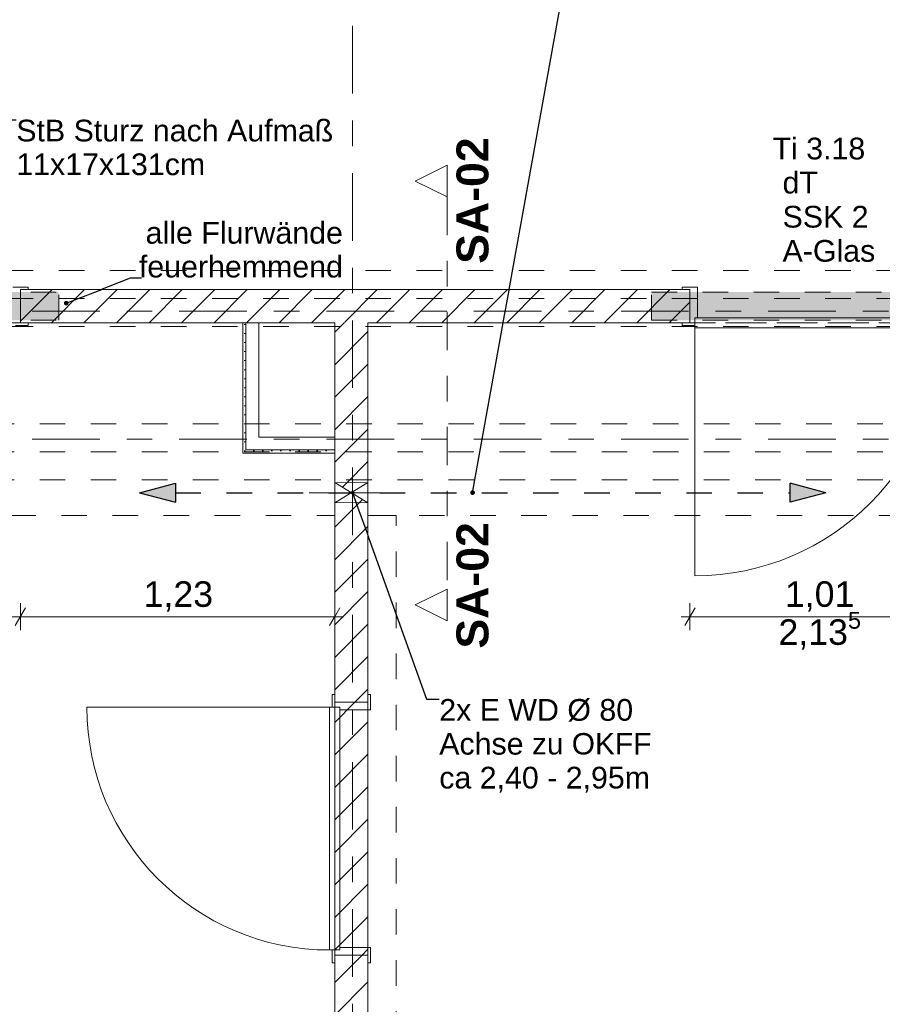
# Model space of a CAD drawing. Header units: metres. Extents: x -4 to 99, y -11 to 17.
# Tile 205 of 256: x 20.83 to 24.2, y 3.14 to 6.99. Entities that reach past the tile are written whole.
import ezdxf

# ---------------------------------------------------------------- set-up
doc = ezdxf.new("R2010")
doc.units = ezdxf.units.M
doc.header["$MEASUREMENT"] = 0
for name, pattern in [('Achse', [0.2, 0.1, -0.05, 0, -0.05]), ('Punktlinie eng', [0.0375, 0.0125, -0.025]), ('Schnittlinie', [0.3, 0.15, -0.075, 0, -0.075]), ('Strichlinie doppelt', [0.546806, 0.264583, -0.105833, 0.070556, -0.105833]), ('Strichlinie eng', [0.115, 0.075, -0.04]), ('Untersicht', [0.1, 0.075, -0.025]), ('Wipeout_Contour', [1, 0, -1])]:
    doc.linetypes.add(name, pattern=pattern)
for name, color, linetype in [('152 - Bemaßung_ Beschriftung.Ausbau', 7, 'Continuous'), ('203 - Marker.Schnitt - Ausbaudetail SA', 7, 'Continuous'), ('451 - Universal.Achsen Raster', 7, 'Continuous'), ('605 - Struktur.Wand Innen', 7, 'Continuous'), ('608 - Struktur.Träger', 7, 'Continuous'), ('650 - Abdeckung.Fußboden Aufbau', 7, 'Continuous'), ('Abbruch_605 - Struktur.Wand Innen', 7, 'Continuous'), ('Abbruch_606 - Struktur.Wand Innen Ausbau', 7, 'Continuous'), ('Neubau_152 - Bemaßung_ Beschriftung.Ausbau', 7, 'Continuous'), ('Neubau_605 - Struktur.Wand Innen', 7, 'Continuous'), ('Neubau_615 - Struktur.Sturz', 7, 'Continuous'), ('Neubau_653 - Abdeckung.TB Verkofferung', 7, 'Continuous')]:
    doc.layers.add(name, color=color, linetype=linetype)
doc.styles.add('ERSTELLTER_STIL_1', font='txt')
doc.styles.add('ERSTELLTER_STIL_2', font='txt')
doc.linetypes.add('Abbruch 1', pattern='A,0,[1,2022.0244.A_L5A-PL02.04_iD_Grundriss 2.OG1.Shx,S=0.001984,R=0,X=0,Y=0],-0.25,0', length=0.25)
doc.dimstyles.new('ERSTELLTER_STIL__1', dxfattribs={"dimtxt": 0.1, "dimasz": 0.0532, "dimexe": 0.18, "dimexo": 0.0625, "dimgap": 0, "dimtad": 1, "dimzin": 0, "dimdsep": 46, "dimtxsty": 'ERSTELLTER_STIL_2', "dimblk": 'ARROWHEAD_2', "dimblk1": 'ARROWHEAD_2', "dimblk2": 'ARROWHEAD_2', "dimcen": 0.09, "dimse1": 1, "dimse2": 1, "dimclrd": 7, "dimclre": 7, "dimclrt": 7, "dimazin": 0, "dimtfac": 1, "dimtdec": 4, "dimtmove": 0, "dimatfit": 3, "dimfxl": 1, "dimtolj": 1, "dimtzin": 0, "dimarcsym": 0})
doc.dimstyles.new('ERSTELLTER_STIL__2', dxfattribs={"dimtxt": 0.1, "dimasz": 0.0532, "dimexe": 0.18, "dimexo": 0.0625, "dimgap": 0, "dimtad": 1, "dimtih": 1, "dimtoh": 1, "dimzin": 0, "dimdsep": 46, "dimtxsty": 'ERSTELLTER_STIL_2', "dimblk": 'ARROWHEAD_2', "dimblk1": 'ARROWHEAD_2', "dimblk2": 'ARROWHEAD_2', "dimcen": 0.09, "dimse1": 1, "dimse2": 1, "dimclrd": 7, "dimclre": 7, "dimclrt": 7, "dimazin": 0, "dimtfac": 1, "dimtdec": 4, "dimtmove": 0, "dimatfit": 3, "dimfxl": 1, "dimtolj": 1, "dimtzin": 0, "dimarcsym": 0})
doc.dimstyles.new('ERSTELLTER_STIL__6', dxfattribs={"dimtxt": 0.18, "dimasz": 0.03648, "dimexe": 0.18, "dimexo": 0.0625, "dimgap": 0, "dimtad": 0, "dimtih": 1, "dimtoh": 1, "dimdec": 4, "dimzin": 0, "dimdsep": 46, "dimcen": 0.09, "dimadec": 0, "dimazin": 0, "dimtfac": 1, "dimtdec": 4, "dimtmove": 0, "dimatfit": 3, "dimldrblk": 'ARROWHEAD_11', "dimfxl": 1, "dimtolj": 1, "dimtzin": 0, "dimarcsym": 0})
doc.dimstyles.new('ERSTELLTER_STIL__7', dxfattribs={"dimtxt": 0.18, "dimasz": 0.02736, "dimexe": 0.18, "dimexo": 0.0625, "dimgap": 0, "dimtad": 0, "dimtih": 1, "dimtoh": 1, "dimdec": 4, "dimzin": 0, "dimdsep": 46, "dimcen": 0.09, "dimadec": 0, "dimazin": 0, "dimtfac": 1, "dimtdec": 4, "dimtmove": 0, "dimatfit": 3, "dimldrblk": 'ARROWHEAD_11', "dimfxl": 1, "dimtolj": 1, "dimtzin": 0, "dimarcsym": 0})
pattern_1 = [(45, (0, 0), (-0.0636396, 0.0636396), [])]
pattern_2 = [(45, (0, 0), (-0.01767767, 0.01767767), [0, -0.025])]

# ---------------------------------------------------------------- blocks, each defined once
blk = doc.blocks.new('ARROWHEAD_11')
at = {"color": 0, "linetype": 'Continuous', "lineweight": 0}
blk.add_line((0, 0), (-1, 0), dxfattribs=at)
at = {"color": 0, "linetype": 'Continuous', "lineweight": 0, "const_width": 0.25, "flags": 128}
blk.add_lwpolyline([(-0.125, 0, 1), (0.125, 0, 1)], format="xyb", close=True, dxfattribs=at)
blk = doc.blocks.new('*D431')
at = {"layer": '152 - Bemaßung_ Beschriftung.Ausbau', "color": 7, "linetype": 'Continuous', "lineweight": 5}
for p, q in [((18.59, -4.6125), (18.59, -4.5075)), ((22.06, -4.6125), (22.06, -4.5075)), ((18.6102, -4.525), (18.5698, -4.595)), ((22.0802, -4.525), (22.0398, -4.595)), ((18.47, -4.56), (18.59, -4.56)), ((18.59, -4.56), (22.06, -4.56))]:
    blk.add_line(p, q, dxfattribs=at)
at = {"layer": '152 - Bemaßung_ Beschriftung.Ausbau', "color": 7, "lineweight": 5, "char_height": 0.1, "attachment_point": 7, "style": 'ERSTELLTER_STIL_2'}
for s, insert in [('\\A1;{\\pql;\\fArial|b0|i0|c0|p38;3,47}', (20.1161, -4.54)), ('\\A1;{\\pql;\\fArial|b0|i0|c0|p38;13}', (21.888, -4.54))]:
    blk.add_mtext(s, dxfattribs=dict(at, insert=insert))
blk = doc.blocks.new('ARROWHEAD_2')
at = {"color": 0, "linetype": 'Continuous', "lineweight": 0}
for p, q in [((0, 0), (-1, 0)), ((-0.378, -0.655), (0.378, 0.655))]:
    blk.add_line(p, q, dxfattribs=at)
blk = doc.blocks.new('*D432')
at = {"layer": '152 - Bemaßung_ Beschriftung.Ausbau', "color": 7, "linetype": 'Continuous', "lineweight": 5}
for p, q in [((22.06, -4.6125), (22.06, -4.5075)), ((22.19, -4.6125), (22.19, -4.5075)), ((22.0802, -4.525), (22.0398, -4.595)), ((22.2102, -4.525), (22.1698, -4.595)), ((22.06, -4.56), (22.19, -4.56)), ((22.19, -4.56), (25.66, -4.56))]:
    blk.add_line(p, q, dxfattribs=at)
blk = doc.blocks.new('*D433')
at = {"layer": '152 - Bemaßung_ Beschriftung.Ausbau', "color": 7, "linetype": 'Continuous', "lineweight": 5}
for p, q in [((25.66, -4.6125), (25.66, -4.5075)), ((22.2102, -4.525), (22.1698, -4.595)), ((25.6802, -4.525), (25.6398, -4.595)), ((22.19, -4.56), (25.66, -4.56))]:
    blk.add_line(p, q, dxfattribs=at)
at = {"layer": '152 - Bemaßung_ Beschriftung.Ausbau', "color": 7, "lineweight": 5, "char_height": 0.1, "attachment_point": 7, "style": 'ERSTELLTER_STIL_2'}
for s, insert in [('\\A1;{\\pql;\\fArial|b0|i0|c0|p38;3,47}', (23.7161, -4.54)), ('\\A1;{\\pql;\\fArial|b0|i0|c0|p38;14}', (25.488, -4.54))]:
    blk.add_mtext(s, dxfattribs=dict(at, insert=insert))
blk = doc.blocks.new('*D537')
at = {"layer": '152 - Bemaßung_ Beschriftung.Ausbau', "color": 7, "linetype": 'Continuous', "lineweight": 5}
for p, q in [((19.82, 4.6021), (19.82, 4.7071)), ((20.83, 4.6021), (20.83, 4.7071)), ((19.8402, 4.6896), (19.7998, 4.6196)), ((20.8502, 4.6896), (20.8098, 4.6196)), ((19.7858, 4.6546), (19.82, 4.6546)), ((19.82, 4.6546), (20.83, 4.6546))]:
    blk.add_line(p, q, dxfattribs=at)
at = {"layer": '152 - Bemaßung_ Beschriftung.Ausbau', "color": 7, "lineweight": 5, "char_height": 0.1, "attachment_point": 7, "style": 'ERSTELLTER_STIL_2'}
for s, insert in [('\\A1;{\\pql;\\fArial|b0|i0|c0|p38;2,13\\fArial|b0|i0|c0|p38;\\A1{\\H.66x;\\S5^  ;}}', (20.1669, 4.5152)), ('\\A1;{\\pql;\\fArial|b0|i0|c0|p38;1,01}', (20.192, 4.6746))]:
    blk.add_mtext(s, dxfattribs=dict(at, insert=insert))
blk = doc.blocks.new('*D538')
at = {"layer": '152 - Bemaßung_ Beschriftung.Ausbau', "color": 7, "linetype": 'Continuous', "lineweight": 5}
for p, q in [((20.83, 4.6021), (20.83, 4.7071)), ((22.06, 4.6021), (22.06, 4.7071)), ((20.8502, 4.6896), (20.8098, 4.6196)), ((22.0398, 4.6196), (22.0802, 4.6896)), ((20.83, 4.6546), (22.06, 4.6546)), ((22.06, 4.6546), (22.0942, 4.6546))]:
    blk.add_line(p, q, dxfattribs=at)
at = {"layer": '152 - Bemaßung_ Beschriftung.Ausbau', "color": 7, "lineweight": 5, "insert": (21.312, 4.6746), "char_height": 0.1, "attachment_point": 7, "style": 'ERSTELLTER_STIL_2'}
blk.add_mtext('\\A1;{\\pql;\\fArial|b0|i0|c0|p38;1,23}', dxfattribs=at)
blk = doc.blocks.new('*D539')
at = {"layer": '152 - Bemaßung_ Beschriftung.Ausbau', "color": 7, "linetype": 'Continuous', "lineweight": 5}
for p, q in [((23.45, 4.6021), (23.45, 4.7071)), ((24.46, 4.6021), (24.46, 4.7071)), ((23.4702, 4.6896), (23.4298, 4.6196)), ((24.4802, 4.6896), (24.4398, 4.6196)), ((23.4158, 4.6546), (23.45, 4.6546)), ((23.45, 4.6546), (24.46, 4.6546))]:
    blk.add_line(p, q, dxfattribs=at)
at = {"layer": '152 - Bemaßung_ Beschriftung.Ausbau', "color": 7, "lineweight": 5, "char_height": 0.1, "attachment_point": 7, "style": 'ERSTELLTER_STIL_2'}
for s, insert in [('\\A1;{\\pql;\\fArial|b0|i0|c0|p38;2,13\\fArial|b0|i0|c0|p38;\\A1{\\H.66x;\\S5^  ;}}', (23.7969, 4.5152)), ('\\A1;{\\pql;\\fArial|b0|i0|c0|p38;1,01}', (23.822, 4.6746))]:
    blk.add_mtext(s, dxfattribs=dict(at, insert=insert))
blk = doc.blocks.new('*D610')
at = {"layer": '152 - Bemaßung_ Beschriftung.Ausbau', "color": 7, "linetype": 'Continuous', "lineweight": 5}
for p, q in [((45.7803, 0.245), (45.7803, 3.72)), ((45.8328, 0.245), (45.7278, 0.245)), ((45.7453, 0.2652), (45.8153, 0.2248)), ((45.7803, 0.005), (45.7803, 0.245)), ((45.8328, 0.005), (45.7278, 0.005)), ((45.7453, 0.0252), (45.8153, -0.0152)), ((45.7803, -0.0292), (45.7803, 0.005))]:
    blk.add_line(p, q, dxfattribs=at)
at = {"color": 254, "linetype": 'Wipeout_Contour', "lineweight": 0, "ltscale": 182.85335}
blk.add_wipeout([(45.7818, 0.0277), (45.7818, 0.2223), (45.6389, 0.2223), (45.6389, 0.0277)], dxfattribs=at).dxf.layer = '152 - Bemaßung_ Beschriftung.Ausbau'
at = {"layer": '152 - Bemaßung_ Beschriftung.Ausbau', "color": 7, "lineweight": 5, "insert": (45.7603, 0.0491), "char_height": 0.1, "attachment_point": 7, "rotation": 90, "style": 'ERSTELLTER_STIL_2'}
blk.add_mtext('\\A1;{\\pql;\\fArial|b0|i0|c0|p38;24}', dxfattribs=at)
blk = doc.blocks.new('*D611')
at = {"layer": '152 - Bemaßung_ Beschriftung.Ausbau', "color": 7, "linetype": 'Continuous', "lineweight": 5}
for p, q in [((45.7453, 3.7402), (45.8153, 3.6998)), ((45.8328, 3.72), (45.7278, 3.72)), ((45.7803, 0.245), (45.7803, 3.72)), ((45.7453, 0.2652), (45.8153, 0.2248))]:
    blk.add_line(p, q, dxfattribs=at)
at = {"layer": '152 - Bemaßung_ Beschriftung.Ausbau', "color": 7, "lineweight": 5, "char_height": 0.1, "attachment_point": 7, "rotation": 90, "style": 'ERSTELLTER_STIL_2'}
for s, insert in [('\\A1;{\\pql;\\fArial|b0|i0|c0|p38;17\\fArial|b0|i0|c0|p38;\\A1{\\H.66x;\\S5^  ;}}', (45.7614, 3.4979)), ('\\A1;{\\pql;\\fArial|b0|i0|c0|p38;3,47\\fArial|b0|i0|c0|p38;\\A1{\\H.66x;\\S5^  ;}}', (45.7797, 1.7235))]:
    blk.add_mtext(s, dxfattribs=dict(at, insert=insert))

msp = doc.modelspace()

# ---------------------------------------------------------------- hatches: boundary and pattern name
at = {"layer": 'Abbruch_605 - Struktur.Wand Innen', "linetype": 'Continuous', "lineweight": 0, "true_color": 0x000000}
h = msp.add_hatch(dxfattribs=at)
h.set_pattern_fill('MW_Ziegel_0001', color=18, style=0, pattern_type=2)
h.set_pattern_definition(pattern_1)
h.paths.add_polyline_path([(22.19, 5.18), (22.06, 5.18), (22.125, 5.14)])
h = msp.add_hatch(dxfattribs=at)
h.set_pattern_fill('MW_Ziegel_0001', color=18, style=0, pattern_type=2)
h.set_pattern_definition(pattern_1)
h.paths.add_polyline_path([(22.06, 5.1), (22.19, 5.1), (22.125, 5.14)])
at = {"layer": 'Abbruch_606 - Struktur.Wand Innen Ausbau', "linetype": 'Continuous', "lineweight": 0, "true_color": 0x000000}
h = msp.add_hatch(dxfattribs=at)
h.set_pattern_fill('Gips_0001', color=18, style=0, pattern_type=2)
h.set_pattern_definition(pattern_2)
h.paths.add_polyline_path([(21.7125, 5.3075), (21.7, 5.295), (21.7125, 5.295)])
h = msp.add_hatch(dxfattribs=at)
h.set_pattern_fill('Gips_0001', color=18, style=0, pattern_type=2)
h.set_pattern_definition(pattern_2)
h.paths.add_polyline_path([(21.7, 5.3075), (21.7, 5.295), (21.7125, 5.3075)])
at = {"layer": 'Neubau_152 - Bemaßung_ Beschriftung.Ausbau', "linetype": 'Continuous', "lineweight": 13}
for points in [[(21.2963, 5.14), (21.4362, 5.1025), (21.4362, 5.1775)], [(23.9824, 5.14), (23.8424, 5.1775), (23.8424, 5.1025)]]:
    msp.add_hatch(color=1, dxfattribs=at).paths.add_polyline_path(points)

# ---------------------------------------------------------------- linework, layer by layer
at = {"layer": '605 - Struktur.Wand Innen', "color": 1, "linetype": 'Continuous', "lineweight": 13}
for p, q in [((23.48, 5.945), (23.48, 5.825)), ((23.48, 5.825), (23.47, 5.825)), ((23.47, 5.825), (23.47, 5.795)), ((24.44, 5.825), (23.47, 5.825)), ((23.47, 5.825), (23.47, 5.785)), ((23.47, 5.785), (24.44, 5.785)), ((23.47, 5.785), (23.47, 4.815))]:
    msp.add_line(p, q, dxfattribs=at)
at = {"layer": '605 - Struktur.Wand Innen', "color": 1, "linetype": 'Continuous', "lineweight": 9}
msp.add_arc((23.47, 5.785), 0.97, 270, 0, dxfattribs=at)
at = {"layer": '608 - Struktur.Träger', "color": 7, "linetype": 'Untersicht', "lineweight": 13}
msp.add_line((0.38, 6.01), (61.88, 6.01), dxfattribs=at)
at = {"layer": '650 - Abdeckung.Fußboden Aufbau', "color": 7, "linetype": 'Continuous', "lineweight": 13, "flags": 128}
for points in [[(20.83, 5.805), (20.83, 5.935), (23.45, 5.935), (23.45, 5.805)], [(18.59, 0.71), (18.69, 0.71), (18.69, 0.255), (21.97, 0.255), (21.97, 0.71), (22.06, 0.71), (22.06, 5.805), (20.83, 5.805)], [(22.19, 5.805), (22.19, 0.71), (22.29, 0.71), (22.29, 0.255), (25.57, 0.255), (25.57, 0.71), (25.66, 0.71), (25.66, 3.305), (25.8, 3.305)], [(23.45, 5.805), (22.19, 5.805)]]:
    msp.add_lwpolyline(points, dxfattribs=at)
at = {"layer": '650 - Abdeckung.Fußboden Aufbau', "color": 7, "linetype": 'Strichlinie eng', "lineweight": 13, "flags": 128}
for points in [[(19.82, 5.805), (20.83, 5.805)], [(23.45, 5.805), (24.46, 5.805)]]:
    msp.add_lwpolyline(points, dxfattribs=at)
at = {"layer": 'Abbruch_605 - Struktur.Wand Innen', "color": 7, "linetype": 'Abbruch 1', "lineweight": 18}
for p, q in [((22.19, 5.18), (22.06, 5.18)), ((22.06, 5.1), (22.19, 5.1))]:
    msp.add_line(p, q, dxfattribs=at)
at = {"layer": 'Abbruch_605 - Struktur.Wand Innen', "color": 160, "linetype": 'Abbruch 1', "lineweight": 5, "true_color": 0x3232ff}
msp.add_line((21.96, 5.14), (22.29, 5.14), dxfattribs=at)
msp.add_line((21.96, 5.14), (22.29, 5.14), dxfattribs=at)
at = {"layer": 'Abbruch_605 - Struktur.Wand Innen', "color": 7, "linetype": 'Abbruch 1', "lineweight": 13}
for p, q in [((22.04, 4.3), (21.09, 4.3)), ((22.08, 4.3), (22.04, 4.3)), ((22.04, 4.3), (22.04, 3.35)), ((22.08, 4.3), (22.05, 4.3)), ((22.08, 4.29), (22.08, 4.3)), ((22.08, 3.35), (22.08, 4.3)), ((22.2, 4.29), (22.08, 4.29)), ((22.2, 3.36), (22.08, 3.36)), ((22.08, 3.36), (22.08, 3.35)), ((22.04, 3.35), (22.08, 3.35)), ((22.08, 3.35), (22.05, 3.35))]:
    msp.add_line(p, q, dxfattribs=at)
at = {"layer": 'Abbruch_605 - Struktur.Wand Innen', "color": 7, "linetype": 'Abbruch 1', "lineweight": 18, "flags": 128}
for points in [[(22.06, 5.18), (22.06, 5.1)], [(22.19, 5.1), (22.19, 5.18)]]:
    msp.add_lwpolyline(points, dxfattribs=at)
at = {"layer": 'Abbruch_605 - Struktur.Wand Innen', "color": 7, "linetype": 'Abbruch 1', "lineweight": 9}
msp.add_arc((22.04, 4.3), 0.95, 180, 270, dxfattribs=at)
at = {"layer": 'Abbruch_606 - Struktur.Wand Innen Ausbau', "color": 7, "linetype": 'Abbruch 1', "lineweight": 5}
for p, q in [((21.7125, 5.3575), (21.7125, 5.3075)), ((21.7125, 5.3075), (21.7625, 5.3075)), ((21.7125, 5.3075), (21.7625, 5.3075))]:
    msp.add_line(p, q, dxfattribs=at)
at = {"layer": 'Abbruch_606 - Struktur.Wand Innen Ausbau', "color": 7, "linetype": 'Abbruch 1', "lineweight": 5, "flags": 128}
msp.add_lwpolyline([(21.7, 5.295), (21.7125, 5.295)], dxfattribs=at)
at = {"layer": 'Neubau_152 - Bemaßung_ Beschriftung.Ausbau', "color": 1, "linetype": 'Continuous', "lineweight": 25}
for p, q in [((21.2963, 5.14), (21.4362, 5.1775)), ((21.4362, 5.1775), (21.4362, 5.1025)), ((23.8424, 5.1025), (23.8424, 5.1775)), ((23.9824, 5.14), (23.8424, 5.1775)), ((21.2963, 5.14), (21.4362, 5.1025)), ((23.9824, 5.14), (23.8424, 5.1025))]:
    msp.add_line(p, q, dxfattribs=at)
at = {"layer": 'Neubau_152 - Bemaßung_ Beschriftung.Ausbau', "color": 1, "linetype": 'Strichlinie eng', "lineweight": 25, "flags": 128}
msp.add_lwpolyline([(21.4362, 5.14), (23.8424, 5.14)], dxfattribs=at)
at = {"layer": 'Neubau_605 - Struktur.Wand Innen', "color": 1, "linetype": 'Continuous', "lineweight": 9}
for p, q in [((22.06, 5.1), (22.19, 5.18)), ((22.06, 5.18), (22.19, 5.1))]:
    msp.add_line(p, q, dxfattribs=at)
at = {"layer": 'Neubau_653 - Abdeckung.TB Verkofferung', "color": 1, "linetype": 'Untersicht', "lineweight": 9}
for p, q in [((18.59, 5.805), (22.06, 5.805)), ((22.06, 5.0505), (22.06, 5.805)), ((22.19, 5.805), (25.66, 5.805)), ((22.19, 5.0505), (22.19, 5.805)), ((18.59, 5.0505), (22.06, 5.0505)), ((22.19, 5.0505), (25.66, 5.0505)), ((22.3, 1.01), (22.3, 5.0505))]:
    msp.add_line(p, q, dxfattribs=at)

# ---------------------------------------------------------------- texts
at = {"layer": '152 - Bemaßung_ Beschriftung.Ausbau', "color": 7, "linetype": 'Continuous', "lineweight": 9, "insert": (22.092, 5.9813), "char_height": 0.085, "attachment_point": 9, "line_spacing_factor": 0.93321, "style": 'ERSTELLTER_STIL_2'}
msp.add_mtext('\\A1;{\\pqr;\\fArial|b0|i0|c0|p38;a\\fArial|b0|i0|c0|p38;lle Flurwände\\P\\pqr;\\fArial|b0|i0|c0|p38;feuerhemmend}', dxfattribs=at)
at = {"layer": '203 - Marker.Schnitt - Ausbaudetail SA', "color": 7, "lineweight": 13, "char_height": 0.125, "rotation": 90, "style": 'ERSTELLTER_STIL_1'}
for s, insert, attachment_point in [('\\A1;{\\pql;\\pt0;\\fArial|b1|i0|c0|p38;SA-02}', (22.6633, 6.0359), 7), ('\\A1;{\\pqr;\\pt0;\\fArial|b1|i0|c0|p38;SA-02}', (22.6633, 5.0246), 9)]:
    msp.add_mtext(s, dxfattribs=dict(at, insert=insert, attachment_point=attachment_point))
at = {"layer": '605 - Struktur.Wand Innen', "color": 1, "lineweight": 9, "char_height": 0.085, "style": 'ERSTELLTER_STIL_2'}
for s, insert, attachment_point in [('\\A1;{\\pqc;\\pt0;\\fArial|b0|i0|c0|p38;Ti 3.18}', (23.955, 6.4434), 8), ('\\A1;{\\pqr;\\pt0;\\fArial|b0|i0|c0|p38;}', (23.7475, 6.4157), 3), ('\\A1;{\\pql;\\pt0;\\fArial|b0|i0|c0|p38;dT}', (23.8128, 6.3963), 1), ('\\A1;{\\pqr;\\pt0;\\fArial|b0|i0|c0|p38;}', (23.7475, 6.2821), 3), ('\\A1;{\\pql;\\pt0;\\fArial|b0|i0|c0|p38;SSK 2}', (23.8128, 6.2627), 1), ('\\A1;{\\pqr;\\pt0;\\fArial|b0|i0|c0|p38;}', (23.7475, 6.1486), 3), ('\\A1;{\\pql;\\pt0;\\fArial|b0|i0|c0|p38;A-Glas}', (23.8128, 6.1291), 1)]:
    msp.add_mtext(s, dxfattribs=dict(at, insert=insert, attachment_point=attachment_point))
at = {"layer": 'Neubau_152 - Bemaßung_ Beschriftung.Ausbau', "color": 7, "linetype": 'Continuous', "lineweight": 9, "char_height": 0.085, "attachment_point": 1, "style": 'ERSTELLTER_STIL_2'}
for s, insert, line_spacing_factor in [('\\A1;{\\pql;\\fArial|b0|i0|c0|p38;StB Sturz\\fArial|b0|i0|c0|p38; nach Aufmaß\\P\\pql;\\fArial|b0|i0|c0|p38;11\\fArial|b0|i0|c0|p38;x\\fArial|b0|i0|c0|p38;17\\fArial|b0|i0|c0|p38;x\\fArial|b0|i0|c0|p38;131\\fArial|b0|i0|c0|p38;cm}', (20.8136, 6.5999), 0.931204), ('\\A1;{\\pql;\\fArial|b0|i0|c0|p38;2x \\fArial|b0|i0|c0|p38;E WD Ø 80\\P\\pql;\\fArial|b0|i0|c0|p38;Achse \\fArial|b0|i0|c0|p38;\\H0.983357x;zu OKF\\fArial|b0|i0|c0|p38;\\H1.016925x;F\\P\\pql;\\fArial|b0|i0|c0|p38;ca\\fArial|b0|i0|c0|p38; 2,40 - 2,95m}', (22.4691, 4.3323), 0.93588)]:
    msp.add_mtext(s, dxfattribs=dict(at, insert=insert, line_spacing_factor=line_spacing_factor))

# ---------------------------------------------------------------- next in the draw order: wipeouts: each hides what was drawn before it
at = {"color": 254, "linetype": 'Wipeout_Contour', "lineweight": 0, "ltscale": 91.622059}
msp.add_wipeout([(20.83, 5.935), (20.83, 5.805), (23.45, 5.805), (23.45, 5.935)], dxfattribs=at).dxf.layer = '605 - Struktur.Wand Innen'
at = {"color": 254, "linetype": 'Wipeout_Contour', "lineweight": 0, "ltscale": 90.509928}
msp.add_wipeout([(22.06, 4.32), (22.19, 4.32), (22.19, 5.1), (22.06, 5.1)], dxfattribs=at).dxf.layer = '605 - Struktur.Wand Innen'
at = {"color": 254, "linetype": 'Wipeout_Contour', "lineweight": 0, "ltscale": 89.031881}
msp.add_wipeout([(22.19, 3.33), (22.06, 3.33), (22.06, 0.7), (22.19, 0.7)], dxfattribs=at).dxf.layer = '605 - Struktur.Wand Innen'

# ---------------------------------------------------------------- next in the draw order: hatches: boundary and pattern name
at = {"layer": '605 - Struktur.Wand Innen', "linetype": 'Continuous', "lineweight": 0, "true_color": 0x000000}
h = msp.add_hatch(dxfattribs=at)
h.set_pattern_fill('MW_Ziegel_0001', color=18, style=0, pattern_type=2)
h.set_pattern_definition(pattern_1)
h.paths.add_polyline_path([(20.83, 5.935), (20.83, 5.805), (23.45, 5.805), (23.45, 5.935)])
h = msp.add_hatch(dxfattribs=at)
h.set_pattern_fill('MW_Ziegel_0001', color=18, style=0, pattern_type=2)
h.set_pattern_definition(pattern_1)
h.paths.add_polyline_path([(22.06, 4.32), (22.19, 4.32), (22.19, 5.1), (22.06, 5.1)])
h = msp.add_hatch(dxfattribs=at)
h.set_pattern_fill('MW_Ziegel_0001', color=18, style=0, pattern_type=2)
h.set_pattern_definition(pattern_1)
h.paths.add_polyline_path([(22.19, 3.33), (22.06, 3.33), (22.06, 0.7), (22.19, 0.7)])
at = {"layer": 'Abbruch_606 - Struktur.Wand Innen Ausbau', "linetype": 'Continuous', "lineweight": 0, "true_color": 0x000000}
h = msp.add_hatch(dxfattribs=at)
h.set_pattern_fill('Gips_0001', color=18, style=0, pattern_type=2)
h.set_pattern_definition(pattern_2)
h.paths.add_polyline_path([(21.7125, 5.3075), (21.7125, 5.805), (21.7, 5.805), (21.7, 5.3075)])
at = {"layer": 'Neubau_605 - Struktur.Wand Innen', "linetype": 'Continuous', "lineweight": 0, "true_color": 0x000000}
h = msp.add_hatch(dxfattribs=at)
h.set_pattern_fill('MW_Ziegel_0001', color=18, style=0, pattern_type=2)
h.set_pattern_definition(pattern_1)
h.paths.add_polyline_path([(22.19, 4.32), (22.06, 4.32), (22.06, 3.33), (22.19, 3.33)])
at = {"layer": 'Neubau_615 - Struktur.Sturz', "linetype": 'Continuous', "lineweight": 0, "true_color": 0x3f0000}
for points in [[(19.67, 5.925), (19.67, 5.815), (20.98, 5.815), (20.98, 5.925)], [(23.3, 5.925), (23.3, 5.815), (24.61, 5.815), (24.61, 5.925)]]:
    msp.add_hatch(color=18, dxfattribs=at).paths.add_polyline_path(points)

# ---------------------------------------------------------------- next in the draw order: linework, layer by layer
at = {"layer": '203 - Marker.Schnitt - Ausbaudetail SA', "color": 7, "linetype": 'Schnittlinie', "lineweight": 13}
msp.add_line((22.5, 6.2975), (22.5, 4.763), dxfattribs=at)
at = {"layer": '451 - Universal.Achsen Raster', "color": 160, "linetype": 'Strichlinie doppelt', "lineweight": 9, "true_color": 0x3232ff}
msp.add_line((64.935, 5.85), (-3.175, 5.85), dxfattribs=at)
at = {"layer": '605 - Struktur.Wand Innen', "color": 1, "linetype": 'Continuous', "lineweight": 13}
for p, q in [((20.86, 5.945), (20.8, 5.945)), ((20.86, 5.935), (20.86, 5.945)), ((23.42, 5.935), (23.42, 5.945)), ((23.42, 5.945), (23.48, 5.945)), ((20.83, 5.805), (20.83, 5.935)), ((20.83, 5.935), (20.86, 5.935)), ((23.45, 5.935), (23.42, 5.935)), ((23.45, 5.805), (23.45, 5.935)), ((20.81, 5.795), (20.86, 5.795)), ((20.86, 5.805), (20.83, 5.805)), ((20.86, 5.795), (20.86, 5.805)), ((23.42, 5.795), (23.42, 5.805)), ((23.42, 5.805), (23.45, 5.805)), ((23.47, 5.795), (23.42, 5.795))]:
    msp.add_line(p, q, dxfattribs=at)
at = {"layer": '605 - Struktur.Wand Innen', "color": 7, "linetype": 'Continuous', "lineweight": 18}
for p, q in [((20.83, 5.805), (20.83, 5.935)), ((20.83, 5.805), (20.83, 5.935)), ((20.83, 5.805), (20.83, 5.935)), ((23.45, 5.805), (23.45, 5.935)), ((23.45, 5.805), (23.45, 5.935)), ((23.45, 5.805), (23.45, 5.935)), ((22.19, 4.32), (22.06, 4.32)), ((22.19, 3.33), (22.06, 3.33))]:
    msp.add_line(p, q, dxfattribs=at)
at = {"layer": '605 - Struktur.Wand Innen', "color": 7, "linetype": 'Continuous', "lineweight": 18, "flags": 128}
for points in [[(23.45, 5.935), (20.83, 5.935)], [(20.83, 5.805), (22.06, 5.805)], [(22.19, 5.805), (23.45, 5.805)], [(22.06, 5.1), (22.06, 4.32)], [(22.19, 4.32), (22.19, 5.1)], [(22.06, 3.33), (22.06, 0.7)], [(22.19, 0.7), (22.19, 3.33)]]:
    msp.add_lwpolyline(points, dxfattribs=at)
at = {"layer": '608 - Struktur.Träger', "color": 7, "linetype": 'Achse', "lineweight": 9}
msp.add_line((0.38, 5.9), (61.88, 5.9), dxfattribs=at)
at = {"layer": 'Abbruch_605 - Struktur.Wand Innen', "color": 7, "linetype": 'Abbruch 1', "lineweight": 13}
for p, q in [((22.05, 4.3), (22.05, 4.35)), ((22.05, 4.35), (22.06, 4.35)), ((22.06, 4.35), (22.06, 4.32)), ((22.06, 4.32), (22.19, 4.32)), ((22.19, 4.32), (22.19, 4.35)), ((22.19, 4.35), (22.2, 4.35)), ((22.2, 4.35), (22.2, 4.29)), ((22.2, 3.3), (22.2, 3.36)), ((22.05, 3.35), (22.05, 3.3)), ((22.06, 3.3), (22.06, 3.33)), ((22.06, 3.33), (22.19, 3.33)), ((22.19, 3.33), (22.19, 3.3)), ((22.05, 3.3), (22.06, 3.3)), ((22.19, 3.3), (22.2, 3.3))]:
    msp.add_line(p, q, dxfattribs=at)
at = {"layer": 'Abbruch_605 - Struktur.Wand Innen', "color": 7, "linetype": 'Abbruch 1', "lineweight": 18}
for p, q in [((22.19, 4.32), (22.06, 4.32)), ((22.19, 4.32), (22.06, 4.32)), ((22.19, 3.33), (22.06, 3.33)), ((22.19, 3.33), (22.06, 3.33))]:
    msp.add_line(p, q, dxfattribs=at)
at = {"layer": 'Abbruch_606 - Struktur.Wand Innen Ausbau', "color": 7, "linetype": 'Abbruch 1', "lineweight": 5}
msp.add_line((21.7125, 5.805), (21.7125, 5.3575), dxfattribs=at)
at = {"layer": 'Abbruch_606 - Struktur.Wand Innen Ausbau', "color": 7, "linetype": 'Abbruch 1', "lineweight": 5, "flags": 128}
for points in [[(21.7, 5.805), (21.7, 5.295)], [(21.7, 5.805), (21.7125, 5.805)], [(21.7125, 5.805), (21.7625, 5.805)], [(21.7625, 5.3575), (21.7625, 5.805)]]:
    msp.add_lwpolyline(points, dxfattribs=at)
at = {"layer": 'Neubau_605 - Struktur.Wand Innen', "color": 1, "linetype": 'Continuous', "lineweight": 18, "flags": 128}
for points in [[(22.06, 4.32), (22.06, 3.33)], [(22.19, 3.33), (22.19, 4.32)]]:
    msp.add_lwpolyline(points, dxfattribs=at)
at = {"layer": 'Neubau_615 - Struktur.Sturz', "color": 1, "linetype": 'Punktlinie eng', "lineweight": 13}
for p, q in [((19.67, 5.925), (20.98, 5.925)), ((20.98, 5.815), (20.98, 5.925)), ((23.3, 5.925), (24.61, 5.925)), ((23.3, 5.815), (23.3, 5.925)), ((19.67, 5.815), (20.98, 5.815)), ((23.3, 5.815), (24.61, 5.815))]:
    msp.add_line(p, q, dxfattribs=at)
at = {"layer": 'Neubau_653 - Abdeckung.TB Verkofferung', "color": 1, "linetype": 'Untersicht', "lineweight": 9}
for p in [(22.19, 1.01), (22.3, 5.0505)]:
    msp.add_line(p, (22.19, 5.0505), dxfattribs=at)

# ---------------------------------------------------------------- next in the draw order: dimensions: what is measured, and where the dimension line sits
at = {"layer": '152 - Bemaßung_ Beschriftung.Ausbau', "color": 7, "linetype": 'Continuous', "lineweight": 5}
for base, p1, p2, picture, middle in [((20.83, 4.6546), (19.82, 5.795), (20.83, 5.795), '*D537', (20.3219, 4.7246)), ((24.46, 4.6546), (23.45, 5.795), (24.46, 5.795), '*D539', (23.9519, 4.7246)), ((22.06, -4.56), (18.59, 2.95), (22.06, 3.2525), '*D431', (20.246, -4.49)), ((22.19, -4.56), (22.06, 3.2525), (22.19, 3.2525), '*D432', (21.9642, -4.49)), ((25.66, -4.56), (22.19, 3.2525), (25.66, 2.95), '*D433', (23.846, -4.49))]:
    dim = msp.add_linear_dim(base=base, p1=p1, p2=p2, dimstyle='ERSTELLTER_STIL__2', dxfattribs=at)
    dim.commit()
    dim.dimension.update_dxf_attribs({"geometry": picture, "text_midpoint": middle, "dimtype": 160})

# ---------------------------------------------------------------- next in the draw order: leaders
at = {"layer": '152 - Bemaßung_ Beschriftung.Ausbau', "color": 7, "linetype": 'Continuous', "lineweight": 9, "annotation_type": 0, "has_hookline": 1, "hookline_direction": 0, "text_width": 0.7882}
msp.add_leader([(21.0089, 5.8818), (21.2602, 5.9813), (21.3038, 5.9813)], dimstyle='ERSTELLTER_STIL__6', dxfattribs=at)
at = {"layer": 'Neubau_152 - Bemaßung_ Beschriftung.Ausbau', "color": 1, "linetype": 'Continuous', "lineweight": 13, "annotation_type": 0, "has_hookline": 1, "hookline_direction": 0}
for points, dimstyle, text_width in [([(22.5995, 5.14), (23.0493, 7.6375), (23.2534, 7.6375)], 'ERSTELLTER_STIL__6', 1.3686), ([(20.7636, 5.87), (20.7636, 6.5999), (20.8136, 6.5999)], 'ERSTELLTER_STIL__7', 1.2306)]:
    msp.add_leader(points, dimstyle=dimstyle, dxfattribs=dict(at, text_width=text_width))

# ---------------------------------------------------------------- next in the draw order: wipeouts: each hides what was drawn before it
at = {"color": 254, "linetype": 'Wipeout_Contour', "lineweight": 0, "ltscale": 69.552372}
msp.add_wipeout([(22.5, 6.4225), (22.375, 6.36), (22.5, 6.2975)], dxfattribs=at).dxf.layer = '203 - Marker.Schnitt - Ausbaudetail SA'
at = {"color": 254, "linetype": 'Wipeout_Contour', "lineweight": 0, "ltscale": 68.354648}
msp.add_wipeout([(22.5, 4.638), (22.5, 4.763), (22.375, 4.7005)], dxfattribs=at).dxf.layer = '203 - Marker.Schnitt - Ausbaudetail SA'
at = {"color": 254, "linetype": 'Wipeout_Contour', "lineweight": 0, "ltscale": 91.208532}
msp.add_wipeout([(22.19, 5.805), (22.06, 5.805), (22.06, 5.18), (22.19, 5.18)], dxfattribs=at).dxf.layer = '605 - Struktur.Wand Innen'

# ---------------------------------------------------------------- next in the draw order: hatches: boundary and pattern name
at = {"layer": '605 - Struktur.Wand Innen', "linetype": 'Continuous', "lineweight": 0, "true_color": 0x000000}
h = msp.add_hatch(dxfattribs=at)
h.set_pattern_fill('MW_Ziegel_0001', color=18, style=0, pattern_type=2)
h.set_pattern_definition(pattern_1)
h.paths.add_polyline_path([(22.19, 5.805), (22.06, 5.805), (22.06, 5.18), (22.19, 5.18)])
at = {"layer": 'Abbruch_606 - Struktur.Wand Innen Ausbau', "linetype": 'Continuous', "lineweight": 0, "true_color": 0x000000}
h = msp.add_hatch(dxfattribs=at)
h.set_pattern_fill('Gips_0001', color=18, style=0, pattern_type=2)
h.set_pattern_definition(pattern_2)
h.paths.add_polyline_path([(21.7125, 5.295), (22.06, 5.295), (22.06, 5.3075), (21.7125, 5.3075)])

# ---------------------------------------------------------------- next in the draw order: linework, layer by layer
at = {"layer": '203 - Marker.Schnitt - Ausbaudetail SA', "color": 7, "linetype": 'Continuous', "lineweight": 13, "flags": 128}
for points in [[(22.5, 6.4225), (22.5, 6.2975), (22.375, 6.36)], [(22.5, 4.638), (22.5, 4.763), (22.375, 4.7005)]]:
    msp.add_lwpolyline(points, close=True, dxfattribs=at)
at = {"layer": '451 - Universal.Achsen Raster', "color": 160, "linetype": 'Strichlinie doppelt', "lineweight": 9, "true_color": 0x3232ff}
for p, q in [((22.13, -10.585), (22.13, 16.355)), ((64.935, 5.35), (-3.175, 5.35))]:
    msp.add_line(p, q, dxfattribs=at)
at = {"layer": '605 - Struktur.Wand Innen', "color": 7, "linetype": 'Continuous', "lineweight": 18, "flags": 128}
for points in [[(22.06, 5.805), (22.06, 5.18)], [(22.19, 5.18), (22.19, 5.805)]]:
    msp.add_lwpolyline(points, dxfattribs=at)
at = {"layer": '608 - Struktur.Träger', "color": 7, "linetype": 'Untersicht', "lineweight": 13}
for p, q in [((0.38, 5.79), (61.88, 5.79)), ((14.5051, 5.41), (61.88, 5.41)), ((14.5051, 5.19), (61.88, 5.19))]:
    msp.add_line(p, q, dxfattribs=at)
at = {"layer": '608 - Struktur.Träger', "color": 7, "linetype": 'Achse', "lineweight": 9}
msp.add_line((14.5051, 5.3), (61.88, 5.3), dxfattribs=at)
at = {"layer": 'Abbruch_606 - Struktur.Wand Innen Ausbau', "color": 7, "linetype": 'Abbruch 1', "lineweight": 5}
msp.add_line((21.7625, 5.3075), (22.06, 5.3075), dxfattribs=at)
at = {"layer": 'Abbruch_606 - Struktur.Wand Innen Ausbau', "color": 7, "linetype": 'Abbruch 1', "lineweight": 5, "flags": 128}
for points in [[(22.06, 5.3575), (21.7625, 5.3575)], [(22.06, 5.3075), (22.06, 5.3575)], [(21.7125, 5.295), (22.06, 5.295)], [(22.06, 5.295), (22.06, 5.3075)]]:
    msp.add_lwpolyline(points, dxfattribs=at)

# ---------------------------------------------------------------- next in the draw order: dimensions: what is measured, and where the dimension line sits
at = {"layer": '152 - Bemaßung_ Beschriftung.Ausbau', "color": 7, "linetype": 'Continuous', "lineweight": 5}
dim = msp.add_linear_dim(base=(22.06, 4.6546), p1=(20.83, 5.795), p2=(22.06, 5.805), dimstyle='ERSTELLTER_STIL__2', dxfattribs=at)
dim.commit()
dim.dimension.update_dxf_attribs({"geometry": '*D538', "text_midpoint": (21.4419, 4.7246), "dimtype": 160})

# ---------------------------------------------------------------- next in the draw order: leaders
at = {"layer": 'Neubau_152 - Bemaßung_ Beschriftung.Ausbau', "color": 1, "linetype": 'Continuous', "lineweight": 13, "annotation_type": 0, "has_hookline": 1, "hookline_direction": 0, "text_width": 0.8253}
msp.add_leader([(22.13, 5.14), (22.4191, 4.3323), (22.4691, 4.3323)], dimstyle='ERSTELLTER_STIL__7', dxfattribs=at)

# ---------------------------------------------------------------- next in the draw order: dimensions: what is measured, and where the dimension line sits
at = {"layer": '152 - Bemaßung_ Beschriftung.Ausbau', "color": 7, "linetype": 'Continuous', "lineweight": 5}
dim = msp.add_linear_dim(base=(45.7803, 0.245), p1=(21.9375, 0.005), p2=(22.1775, 0.245), angle=90, dimstyle='ERSTELLTER_STIL__1', dxfattribs=at)
dim.commit()
dim.dimension.update_dxf_attribs({"geometry": '*D610', "text_midpoint": (45.7103, 0.1253), "dimtype": 160, "text_rotation": 90})

# ---------------------------------------------------------------- next in the draw order: dimensions: what is measured, and where the dimension line sits
dim = msp.add_linear_dim(base=(45.780333, 3.719998), p1=(22.1775, 0.245), p2=(44.709987, 3.719998), angle=90, dimstyle='ERSTELLTER_STIL__1', dxfattribs=at)
dim.commit()
dim.dimension.update_dxf_attribs({"geometry": '*D611', "text_midpoint": (45.710333, 1.988441), "dimtype": 160, "text_rotation": 90})

doc.saveas('drawing.dxf')
